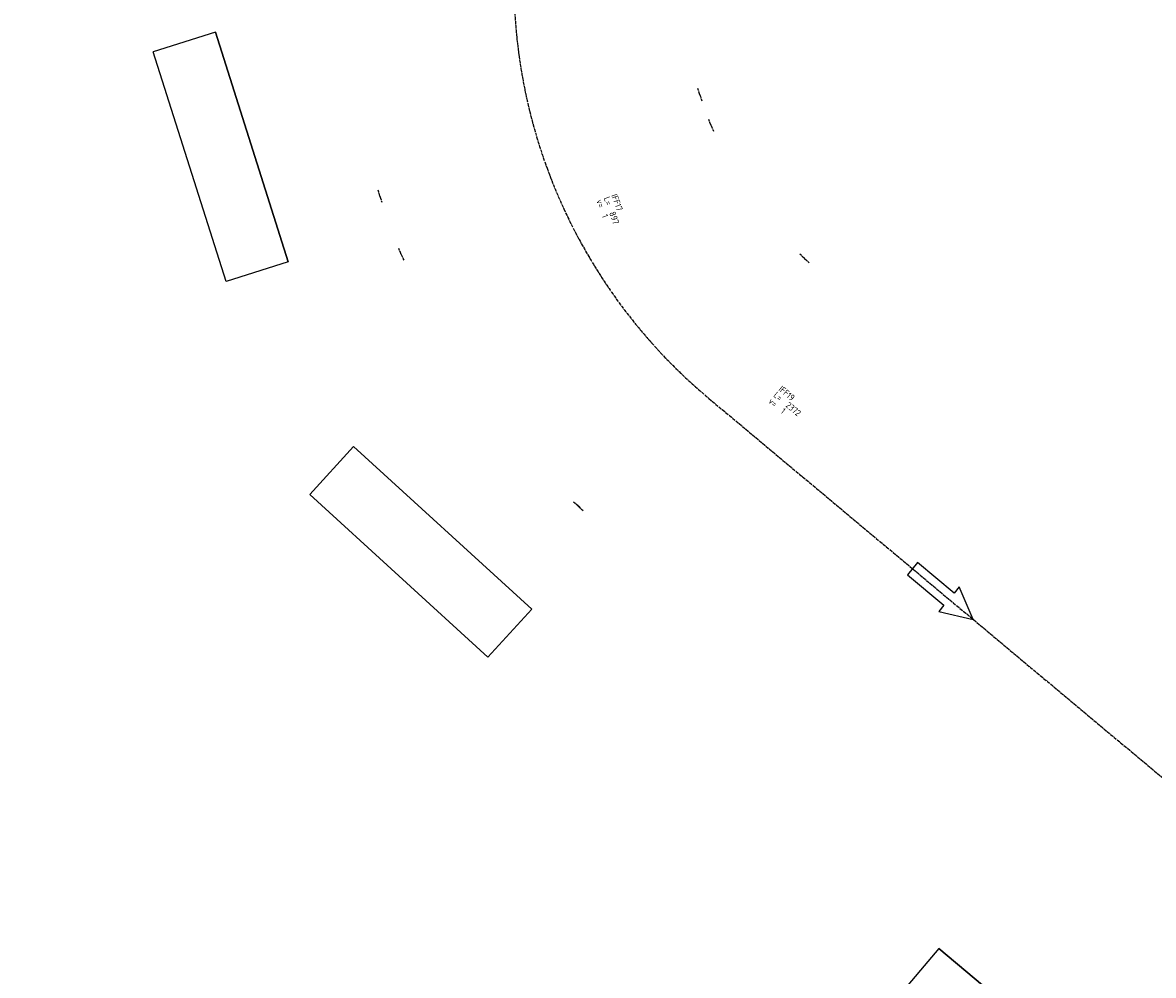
# Model space of a CAD drawing. Header units: millimetres. Extents: x -5987 to 10398, y -10418 to 9936.
# Tile 3 of 12: x -5987 to -2423, y -2072 to 930. Entities that reach past the tile are written whole.
import ezdxf

# ---------------------------------------------------------------- set-up
doc = ezdxf.new("R2010")
doc.units = ezdxf.units.MM
doc.linetypes.add('GEN7', pattern=[13.75, 9.75, -1.5, 1, -1.5])
for name, color, linetype in [('0_IFF_G_0', 20, 'Continuous'), ('IFF_Attr', 6, 'Continuous'), ('IFF_Freiraum', 1, 'Continuous'), ('IFF_Mitte', 4, 'GEN7'), ('IFF_Pfeil', 3, 'Continuous')]:
    doc.layers.add(name, color=color, linetype=linetype)
doc.styles.get("Standard").update_dxf_attribs({"font": 'ISOCP.SHX'})

# ---------------------------------------------------------------- blocks, each defined once
blk = doc.blocks.new('AMot')
at = {"layer": 'IFF_Freiraum', "extrusion": (2e-16, 1, 1.3e-15)}
for p, q in [((-110, -336, -105), (-110, -336, 105)), ((650, -336, -105), (-110, -336, -105)), ((-110, -336, 105), (650, -336, 105)), ((650, -336, 105), (650, -336, -105))]:
    blk.add_line(p, q, dxfattribs=at)
at = {"layer": 'IFF_Freiraum', "extrusion": (3e-16, 1.3e-15, -1)}
for p, q in [((650, -336, -105), (-110, -336, -105)), ((-110, -336, -105), (-110, -541, -105)), ((650, -336, -105), (650, -541, -105)), ((-110, -541, -105), (650, -541, -105))]:
    blk.add_line(p, q, dxfattribs=at)
at = {"layer": 'IFF_Freiraum'}
for p, q in [((-110, -336, 105), (650, -336, 105)), ((-110, -336, 105), (-110, -541, 105)), ((-110, -541, 105), (650, -541, 105))]:
    blk.add_line(p, q, dxfattribs=at)
at = {"layer": 'IFF_Freiraum', "extrusion": (-2e-16, -1, -1.3e-15)}
for p, q in [((-110, -541, 105), (-110, -541, -105)), ((-110, -541, -105), (650, -541, -105)), ((-110, -541, 105), (650, -541, 105)), ((650, -541, -105), (650, -541, 105))]:
    blk.add_line(p, q, dxfattribs=at)
blk = doc.blocks.new('KU1050_60_1714L')
at = {"layer": 'IFF_Mitte', "extrusion": (-0.842946, 0.537016, 0.032483)}
for p, q in [((998, 1078.2, -45.5), (987.3, 1061.3, -45.5)), ((998, 1078.2, -45.5), (997.5, 1078.5, -65.5)), ((998, 1078.2, -45.5), (1008.8, 1095, -45.5)), ((998, 1078.2, -45.5), (998.6, 1077.8, -25.5)), ((1889.9, 510, -79.9), (1879.1, 493.1, -79.9)), ((1889.9, 510, -79.9), (1889.3, 510.4, -99.9)), ((1889.9, 510, -79.9), (1900.6, 526.9, -79.9)), ((1889.9, 510, -79.9), (1890.4, 509.7, -59.9))]:
    blk.add_line(p, q, dxfattribs=at)
at = {"layer": 'IFF_Mitte', "extrusion": (-0.043596, 0.998521, 0.032483)}
for p, q in [((51.6, 531.8, -45.5), (31.6, 530.9, -45.5)), ((51.6, 531.8, -45.5), (71.6, 532.6, -45.5)), ((51.6, 531.8, -45.5), (51.6, 532.4, -65.5)), ((51.6, 531.8, -45.5), (51.6, 531.1, -25.5)), ((97.7, -524.7, -79.9), (77.8, -525.6, -79.9)), ((97.7, -524.7, -79.9), (117.7, -523.8, -79.9)), ((97.7, -524.7, -79.9), (97.7, -524, -99.9)), ((97.7, -524.7, -79.9), (97.8, -525.3, -59.9))]:
    blk.add_line(p, q, dxfattribs=at)
at = {"layer": 'IFF_Mitte'}
blk.add_arc((0, 1714), 1714, 270, 330, dxfattribs=at)
blk = doc.blocks.new('IFF_es-schu_20090324112436', base_point=(-4039.7, 2160.2))
at = {"layer": '0_IFF_G_0'}
blk.add_blockref('KU1050_60_1714L', (-4039.7, 2160.2), dxfattribs=at)
at = {"layer": '0_IFF_G_0', "extrusion": (-6.57981e-17, -1.03282e-16, -1), "rotation": 302.499999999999}
blk.add_blockref('AMot', (2148, 2669, 79.9), dxfattribs=at)
at = {"layer": '0_IFF_G_0', "flags": 1}
for tag in ['5', '2', '20', '8', '9', '7', '6', '10', '12', '13', '16', '18', '19', '1', '11', '14', '15', '17']:
    blk.add_attdef(tag, (-4039.7, 2160.2), '', height=20, dxfattribs=at)
at = {"layer": 'IFF_Attr'}
for s, p in [('v=', (-3889.7, 2270.2)), ('L=', (-3889.7, 2295.2))]:
    blk.add_text(s, height=20, dxfattribs=at).set_placement(p)
for tag, p in [('0', (150, 160)), ('3', (200, 135)), ('4', (200, 110))]:
    blk.add_attdef(tag, p, '', height=20, dxfattribs=at)
blk = doc.blocks.new('KLEINKREUZ_40')
at = {"layer": 'IFF_Mitte'}
for q in [(-20, 0), (0, 20), (0, -20), (20, 0)]:
    blk.add_line((0, 0), q, dxfattribs=at)
blk = doc.blocks.new('KU1050_30_1714L')
at = {"layer": 'IFF_Mitte', "extrusion": (-0.461505, 0.886543, 0.032483)}
for p, q in [((546.4, 664.3, -45.5), (528.7, 655.1, -45.5)), ((546.4, 664.3, -45.5), (546.1, 664.9, -65.5)), ((546.4, 664.3, -45.5), (564.2, 673.6, -45.5)), ((546.4, 664.3, -45.5), (546.7, 663.8, -25.5)), ((1034.7, -273.6, -79.9), (1017, -282.9, -79.9)), ((1034.7, -273.6, -79.9), (1034.4, -273, -99.9)), ((1034.7, -273.6, -79.9), (1052.4, -264.4, -79.9)), ((1034.7, -273.6, -79.9), (1035, -274.2, -59.9))]:
    blk.add_line(p, q, dxfattribs=at)
at = {"layer": 'IFF_Mitte', "extrusion": (-0.043596, 0.998521, 0.032483)}
for p, q in [((51.6, 531.8, -45.5), (31.6, 530.9, -45.5)), ((51.6, 531.8, -45.5), (71.6, 532.6, -45.5)), ((51.6, 531.8, -45.5), (51.6, 532.4, -65.5)), ((51.6, 531.8, -45.5), (51.6, 531.1, -25.5)), ((97.7, -524.7, -79.9), (77.8, -525.6, -79.9)), ((97.7, -524.7, -79.9), (117.7, -523.8, -79.9)), ((97.7, -524.7, -79.9), (97.7, -524, -99.9)), ((97.7, -524.7, -79.9), (97.8, -525.3, -59.9))]:
    blk.add_line(p, q, dxfattribs=at)
at = {"layer": 'IFF_Mitte'}
blk.add_arc((0, 1714), 1714, 270, 300, dxfattribs=at)
at = {"extrusion": (0.461749, -0.887011, -3e-16), "xscale": -1, "rotation": 90}
blk.add_blockref('KLEINKREUZ_40', (791.4, -79.9, 720.5), dxfattribs=at)
blk = doc.blocks.new('IFF_es-schu_20090324112442', base_point=(-4334.3, 471.7))
at = {"layer": '0_IFF_G_0'}
blk.add_blockref('KU1050_30_1714L', (-4334.3, 471.7), dxfattribs=at)
at = {"layer": '0_IFF_G_0', "extrusion": (-1.08624e-16, -5.6546e-17, -1), "rotation": 332.5000000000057}
blk.add_blockref('AMot', (3298.6, 196.1, 79.9), dxfattribs=at)
at = {"layer": '0_IFF_G_0', "flags": 1}
for tag in ['5', '2', '20', '8', '9', '7', '6', '10', '12', '13', '16', '18', '19', '1', '11', '14', '15', '17']:
    blk.add_attdef(tag, (-4334.3, 471.7), '', height=20, dxfattribs=at)
at = {"layer": 'IFF_Attr'}
for s, p in [('L=', (-4184.3, 606.7)), ('v=', (-4184.3, 581.7))]:
    blk.add_text(s, height=20, dxfattribs=at).set_placement(p)
for tag, p in [('0', (150, 160)), ('3', (200, 135)), ('4', (200, 110))]:
    blk.add_attdef(tag, p, '', height=20, dxfattribs=at)
blk = doc.blocks.new('Pfeil')
at = {"layer": 'IFF_Pfeil'}
blk.add_lwpolyline([(-250, 25), (-250, -25), (-100, -25), (-100, -50), (0, 0), (-100, 50), (-100, 25), (-250, 25)], dxfattribs=at)
blk = doc.blocks.new('IFF_es-schu_20090324112602', base_point=(-3824.1, -254.2))
at = {"layer": 'IFF_Mitte'}
blk.add_line((-3824.1, -254.2), (-1452.1, -254.2), dxfattribs=at)
at = {"layer": '0_IFF_G_0'}
blk.add_blockref('Pfeil', (-2738.1, -254.2), dxfattribs=at)
at = {"layer": '0_IFF_G_0', "extrusion": (-1.22461e-16, 0, -1)}
blk.add_blockref('AMot', (1507.1, -783.2, 43), dxfattribs=at)
at = {"layer": '0_IFF_G_0', "flags": 1}
for tag in ['5', '2', '20', '9', '8', '7', '6', '10', '12', '13', '16', '19', '18', '1', '11', '14', '15', '17']:
    blk.add_attdef(tag, (-3824.1, -254.2), '', height=20, dxfattribs=at)
at = {"layer": 'IFF_Attr'}
for s, p in [('L=', (-3674.1, -119.2)), ('v=', (-3674.1, -144.2))]:
    blk.add_text(s, height=20, dxfattribs=at).set_placement(p)
for tag, p in [('0', (150, 160)), ('3', (200, 135)), ('4', (200, 110))]:
    blk.add_attdef(tag, p, '', height=20, dxfattribs=at)

msp = doc.modelspace()

# ---------------------------------------------------------------- block references
at = {"layer": '0_IFF_G_0'}
ref = msp.add_blockref('IFF_es-schu_20090324112436', (-4039.7, 2160.2), dxfattribs=dict(at, rotation=230.1028204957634))
ref.add_attrib('0', 'IFF16', (-4013.2, 1942.5), dxfattribs={"layer": 'IFF_Attr', "height": 20, "rotation": 230.1028})
ref.add_attrib('3', '1795', (-4064.4, 1920.1), dxfattribs={"layer": 'IFF_Attr', "height": 20, "rotation": 230.1028})
ref.add_attrib('4', '1', (-4083.6, 1936.2), dxfattribs={"layer": 'IFF_Attr', "height": 20, "rotation": 230.1028})
ref = msp.add_blockref('IFF_es-schu_20090324112442', (-4334.3, 471.7), dxfattribs=dict(at, rotation=290.1028204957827))
ref.add_attrib('0', 'IFF17', (-4132.5, 385.8), dxfattribs={"layer": 'IFF_Attr', "height": 20, "rotation": 290.1028})
ref.add_attrib('3', '897', (-4138.8, 330.3), dxfattribs={"layer": 'IFF_Attr', "height": 20, "rotation": 290.1028})
ref.add_attrib('4', '1', (-4162.3, 321.7), dxfattribs={"layer": 'IFF_Attr', "height": 20, "rotation": 290.1028})
ref = msp.add_blockref('IFF_es-schu_20090324112602', (-3824.1, -254.2), dxfattribs=dict(at, rotation=320.1028204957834))
ref.add_attrib('0', 'IFF19', (-3606.4, -227.7), dxfattribs={"layer": 'IFF_Attr', "height": 20, "rotation": 320.1028})
ref.add_attrib('3', '2372', (-3584.1, -278.9), dxfattribs={"layer": 'IFF_Attr', "height": 20, "rotation": 320.1028})
ref.add_attrib('4', '1', (-3600.1, -298.1), dxfattribs={"layer": 'IFF_Attr', "height": 20, "rotation": 320.1028})

doc.saveas('drawing.dxf')
